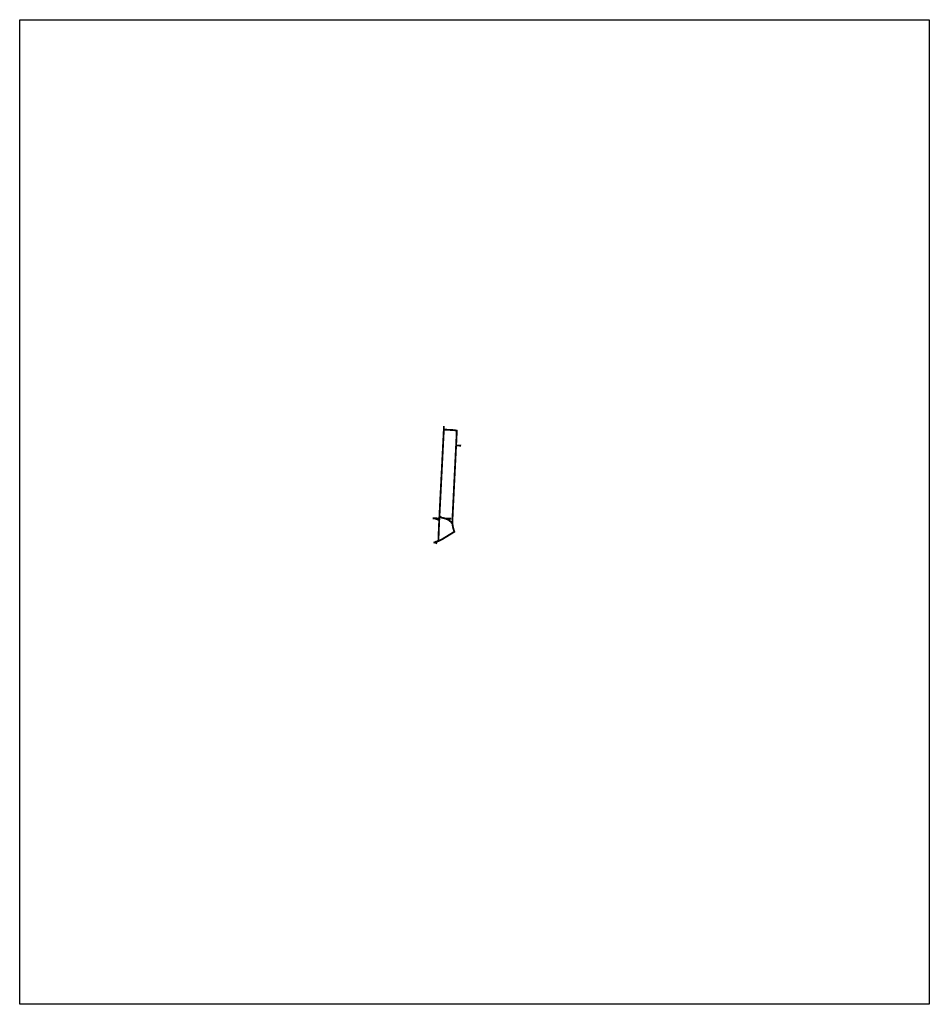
# Model space of a CAD drawing. Header units: feet. Extents: x 1649154 to 1673991, y 344271 to 371159.
import ezdxf

# ---------------------------------------------------------------- set-up
doc = ezdxf.new("R2010")
doc.units = ezdxf.units.FT
doc.header["$MEASUREMENT"] = 0
doc.layers.add('DR_P_Storm_Sewer', color=1, linetype='Continuous', true_color=0xff0000)
doc.layers.add('SC_Scratch1', color=1, linetype='Continuous')

msp = doc.modelspace()

# ---------------------------------------------------------------- linework, layer by layer
at = {"layer": 'DR_P_Storm_Sewer', "color": 3, "const_width": 50, "flags": 128}
for points in [[(1660737, 360060), (1660736, 359966), (1661016, 359950), (1661088, 359936), (1661085, 359835), (1661067, 359467), (1661031, 358750), (1660971, 357529), (1660969, 357403), (1660980, 357319), (1661001, 357239), (1661022, 357175), (1660677, 356963), (1660583, 356920), (1660517, 356903), (1660453, 356873)], [(1661208, 359526), (1661070, 359533)], [(1660519, 356843), (1660544, 356896)]]:
    msp.add_lwpolyline(points, dxfattribs=at)
at = {"layer": 'DR_P_Storm_Sewer', "color": 2, "const_width": 50, "flags": 128}
for points in [[(1660630, 357899), (1660735, 359963)], [(1660587, 356943), (1660602, 357337)]]:
    msp.add_lwpolyline(points, dxfattribs=at)
at = {"layer": 'DR_P_Storm_Sewer', "const_width": 50, "flags": 128}
for points in [[(1660602, 357337), (1660630, 357899)], [(1660430, 357541), (1660486, 357541), (1660610, 357494)], [(1660486, 357541), (1660612, 357538)], [(1660775, 357538), (1660942, 357532)]]:
    msp.add_lwpolyline(points, dxfattribs=at)
at = {"layer": 'DR_P_Storm_Sewer', "flags": 128}
msp.add_lwpolyline([(1660949, 357387, 10, 50, 0), (1660928, 357446, 50, 50, 0), (1660872, 357495, 50, 50, 0), (1660775, 357538, 50, 50, 0), (1660676, 357559, 50, 50, 0), (1660618, 357598, 50, 50, 0)], format="xyseb", dxfattribs=at)
at = {"layer": 'SC_Scratch1'}
msp.add_lwpolyline([(1649154, 371159), (1673991, 371159), (1673991, 344271), (1649154, 344271)], close=True, dxfattribs=at)

doc.saveas('drawing.dxf')
